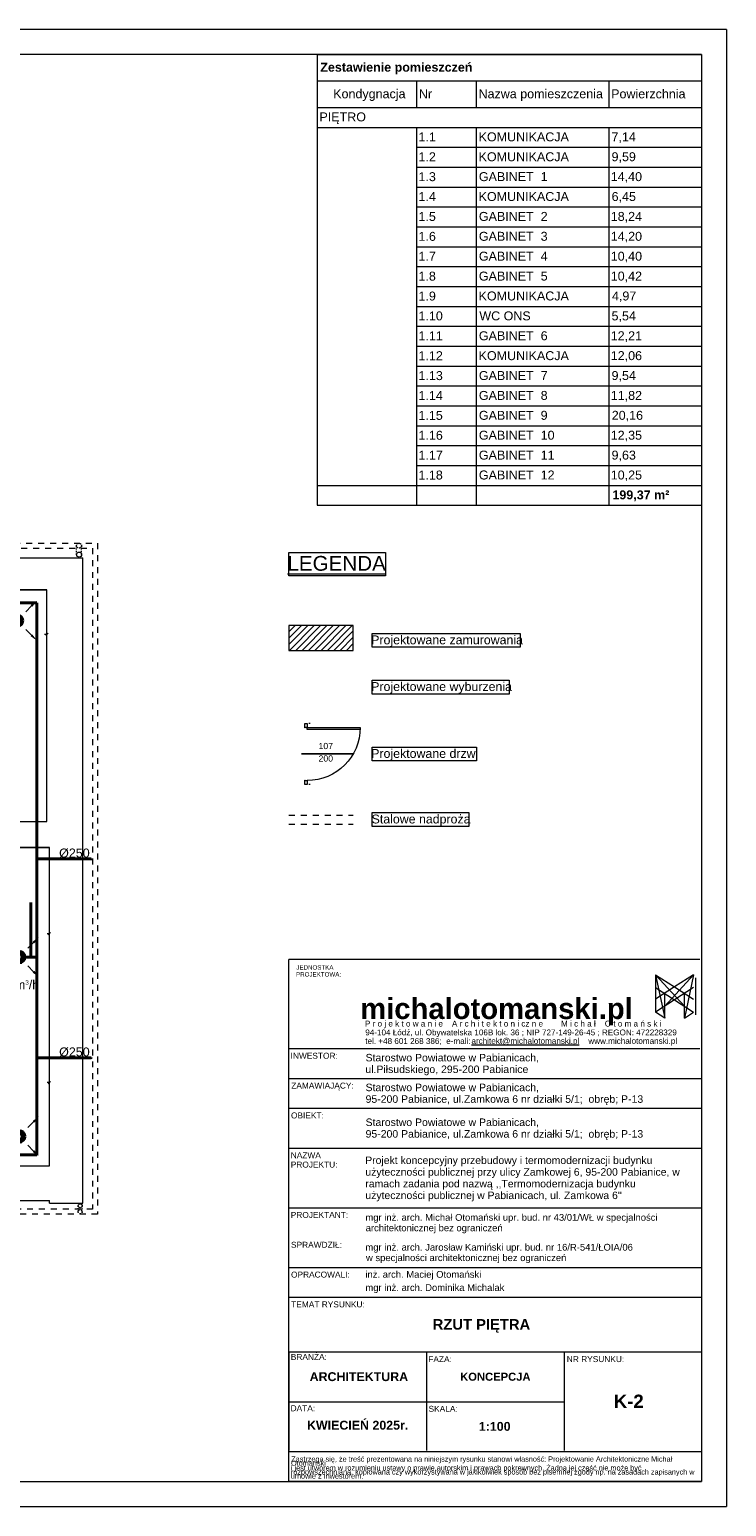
# Model space of a CAD drawing. Header units: millimetres. Extents: x 178516 to 426772, y -178579 to -115871.
# Tile 112 of 256: x 277274 to 291291, y -145571 to -115871. Entities that reach past the tile are written whole.
import ezdxf
from ezdxf.enums import TextEntityAlignment as Align

# ---------------------------------------------------------------- set-up
doc = ezdxf.new("R2010")
doc.units = ezdxf.units.MM
doc.header["$MEASUREMENT"] = 0
doc.linetypes.add('2', pattern=[50, 25, -25])
doc.linetypes.add('Przerywana', pattern=[240, 120, -120])
doc.layers.get('0').update_dxf_attribs({"color": 252, "lineweight": 5})
for name, color, linetype, lineweight in [('! Tabelka_Nr_pióra__7', 252, 'Continuous', 5), ('IS_nawiew', 5, 'Continuous', 40), ('Nowe_! NAZWY POM_Nr_pióra__19', 252, 'Continuous', 5), ('Nowe_! Tabelka_Nr_pióra__19', 252, 'Continuous', 5), ('Nowe_! Tabelka_Nr_pióra__7', 252, 'Continuous', 5), ('Nowe_220-A Ściany', 252, 'Continuous', 5), ('Nowe_220-A Ściany_Nr_pióra__27', 252, 'Continuous', 5), ('Nowe_220-A Ściany_Nr_pióra__93', 252, 'Continuous', 5), ('Nowe_810-G Ogólne_Nr_pióra__29', 252, 'Continuous', 5), ('Nowe_820-G Rysunki Obrazki_Nr_pióra__103', 252, 'Continuous', 5), ('Nowe_820-G Rysunki Obrazki_Nr_pióra__24', 252, 'Continuous', 5), ('Nowe_830-G Teksty Etykiety_Nr_pióra__1', 252, 'Continuous', 5), ('Nowe_Drzwi ARCHICAD_Nr_pióra__168', 252, 'Continuous', 5), ('Nowe_Nowe_220(1)-A Ściany zewnętrzne_Nr_pióra__103', 252, 'Continuous', 5), ('Nowe_Nowe_220(1)-A Ściany zewnętrzne_Nr_pióra__3', 252, 'Continuous', 5), ('Nowe_Nowe_220(1)-A Ściany zewnętrzne_Nr_pióra__57', 252, 'Continuous', 5), ('Nowe_SUPE_L_3_Nr_pióra__7', 252, 'Continuous', 5), ('Nowe_TABELKA_Nr_pióra__1', 252, 'Continuous', 5), ('Nowe_TABELKA_Nr_pióra__19', 252, 'Continuous', 5), ('Nowe_TABELKA_Nr_pióra__7', 252, 'Continuous', 5), ('Nowe_Warstwa ARCHICADa_Nr_pióra__1', 252, 'Continuous', 5), ('Nowe_Warstwa ARCHICADa_Nr_pióra__2', 252, 'Continuous', 5), ('Nowe_Warstwa ARCHICADa_Nr_pióra__7', 252, 'Continuous', 5), ('Nowe_Znaczniki drzwi ARCHICADa', 252, 'Continuous', 5), ('Nowe_Znaczniki drzwi ARCHICADa_Nr_pióra__111', 252, 'Continuous', 5), ('Nowe_Znaczniki drzwi ARCHICADa_Nr_pióra__141', 252, 'Continuous', 5), ('PROJEKT - FILTROWNIA RZUTY_Nr_pióra__1', 252, 'Continuous', 5), ('PROJEKT - FILTROWNIA RZUTY_Nr_pióra__7', 252, 'Continuous', 5), ('TABELKA_Nr_pióra__1', 252, 'Continuous', 5), ('TABELKA_Nr_pióra__61', 252, 'Continuous', 5), ('TABELKA_Nr_pióra__7', 252, 'Continuous', 5)]:
    doc.layers.add(name, color=color, linetype=linetype, lineweight=lineweight)
doc.styles.add('GENERATED_STYLE_1', font='arial.ttf')
doc.styles.add('GENERATED_STYLE_4', font='arial.ttf')
doc.styles.add('GENERATED_STYLE_5', font='arialbd.ttf')
doc.styles.add('WE12', font='arial.ttf')
doc.styles.add('WE2', font='arial.ttf')

# ---------------------------------------------------------------- blocks, each defined once
blk = doc.blocks.new('D Marker 11_14')
at = {"layer": 'Nowe_Znaczniki drzwi ARCHICADa_Nr_pióra__111', "color": 7, "linetype": 'Continuous', "lineweight": 25}
blk.add_line((0, 876), (0, -177), dxfattribs=at)
at = {"layer": 'Nowe_Znaczniki drzwi ARCHICADa_Nr_pióra__141', "color": 7, "lineweight": 25, "style": 'GENERATED_STYLE_1'}
for tag, p in [('AC_WIDO_A_SIZE', (-20, 210)), ('AC_WIDO_B_SIZE', (230, 210))]:
    blk.add_attdef(tag, text='', height=125, rotation=90, dxfattribs=at).set_placement(p, align=Align.BOTTOM_LEFT)
blk = doc.blocks.new('podkład 20251118')
at = {"color": 252, "lineweight": 5}
for p, q in [((282491, -126388), (284432, -126388)), ((282491, -126854), (282491, -126388)), ((284432, -126388), (284432, -126854)), ((284432, -126854), (282491, -126854)), ((284165, -128014), (287143, -128014)), ((284165, -128294), (284165, -128014)), ((287143, -128294), (284165, -128294)), ((287143, -128014), (287143, -128294)), ((284165, -128954), (286924, -128954)), ((284165, -129233), (284165, -128954)), ((286924, -128954), (286924, -129233)), ((286924, -129233), (284165, -129233)), ((284165, -130299), (286265, -130299)), ((284165, -130579), (284165, -130299)), ((286265, -130299), (286265, -130579)), ((286265, -130579), (284165, -130579)), ((284165, -131616), (286107, -131616)), ((284165, -131896), (284165, -131616)), ((286107, -131616), (286107, -131896)), ((286107, -131896), (284165, -131896))]:
    blk.add_line(p, q, dxfattribs=at)
at = {"color": 252, "linetype": 'Continuous', "lineweight": 5}
for p, q in [((277624, -128034), (277576, -128034)), ((277600, -128058), (277647, -128010)), ((277674, -134056), (277626, -134056)), ((277650, -134079), (277697, -134032)), ((277674, -137048), (277626, -137048)), ((277650, -137072), (277697, -137025))]:
    blk.add_line(p, q, dxfattribs=at)
at = {"layer": 'Nowe_! NAZWY POM_Nr_pióra__19', "color": 252, "linetype": 'Continuous', "lineweight": 5}
for p, q in [((277624, -127140), (276724, -127140)), ((277624, -131800), (277624, -127140)), ((276124, -131800), (277624, -131800)), ((277674, -132320), (274524, -132320)), ((277674, -138720), (277674, -132320)), ((276694, -138720), (277674, -138720))]:
    blk.add_line(p, q, dxfattribs=at)
at = {"layer": 'Nowe_! Tabelka_Nr_pióra__19', "color": 252, "linetype": 'Continuous', "lineweight": 5}
for p, q in [((291291, -115871), (249291, -115871)), ((291291, -115871), (291291, -145571)), ((249291, -145571), (291291, -145571))]:
    blk.add_line(p, q, dxfattribs=at)
at = {"layer": 'Nowe_! Tabelka_Nr_pióra__7', "color": 252, "linetype": 'Continuous', "lineweight": 5}
for p, q in [((290791, -116371), (251291, -116371)), ((290791, -116371), (290791, -145071)), ((290757, -134571), (282491, -134571)), ((282491, -145071), (282491, -134572)), ((290791, -134651), (290791, -145071)), ((290791, -134651), (290791, -145071)), ((289864, -134880), (289864, -135629)), ((289864, -134880), (290445, -135510)), ((289864, -134880), (290049, -135750)), ((289864, -134880), (290247, -135124)), ((290247, -135124), (289864, -135372)), ((290630, -135133), (289864, -135629)), ((289864, -135134), (290630, -135629)), ((290630, -134880), (290049, -135510)), ((290630, -134880), (290247, -135124)), ((290247, -135124), (290630, -135372)), ((290630, -134880), (290445, -135750)), ((290665, -134939), (290665, -135688)), ((290049, -135750), (290049, -135252)), ((290445, -135750), (290445, -135252)), ((290049, -135750), (289864, -135629)), ((290445, -135750), (290630, -135629)), ((290757, -136371), (282491, -136371)), ((290791, -136971), (282491, -136971)), ((290791, -137571), (282491, -137571)), ((290791, -138371), (282491, -138371)), ((290791, -139571), (282491, -139571)), ((290791, -140771), (282491, -140771)), ((290791, -141371), (282491, -141371)), ((290791, -142471), (282491, -142471)), ((285258, -142471), (285258, -144446)), ((288024, -142471), (288024, -144446)), ((288043, -143471), (282491, -143471)), ((290791, -144471), (282491, -144471)), ((251291, -145071), (290791, -145071)), ((290791, -145071), (282481, -145071)), ((290791, -145071), (282481, -145071))]:
    blk.add_line(p, q, dxfattribs=at)
at = {"layer": 'Nowe_220-A Ściany', "color": 252, "linetype": 'Continuous', "lineweight": 5}
for p, q in [((282491, -127857), (282492, -127856)), ((282491, -127984), (282620, -127856)), ((282491, -128112), (282747, -127856)), ((282491, -128239), (282874, -127856)), ((282501, -128356), (283001, -127856)), ((282629, -128356), (283129, -127856)), ((282756, -128356), (283256, -127856)), ((282883, -128356), (283383, -127856)), ((283011, -128356), (283511, -127856)), ((283138, -128356), (283638, -127856)), ((283265, -128356), (283765, -127856)), ((283392, -128356), (283784, -127964)), ((283520, -128356), (283784, -128091)), ((283647, -128356), (283784, -128218)), ((283774, -128356), (283784, -128346))]:
    blk.add_line(p, q, dxfattribs=at)
at = {"layer": 'Nowe_220-A Ściany_Nr_pióra__27', "color": 252, "linetype": 'Continuous', "lineweight": 5}
for p, q in [((282918, -129825), (282894, -129825)), ((282918, -131053), (282894, -131053))]:
    blk.add_line(p, q, dxfattribs=at)
at = {"layer": 'Nowe_220-A Ściany_Nr_pióra__93', "color": 252, "linetype": 'Continuous', "lineweight": 5}
for p, q in [((283784, -127856), (282491, -127856)), ((282491, -127856), (282491, -128356)), ((283784, -128356), (283784, -127856)), ((282491, -128356), (283784, -128356))]:
    blk.add_line(p, q, dxfattribs=at)
at = {"layer": 'Nowe_810-G Ogólne_Nr_pióra__29', "color": 252, "linetype": 'Przerywana', "lineweight": 5}
for p, q in [((282491, -131672), (283784, -131672)), ((282491, -131852), (283784, -131852))]:
    blk.add_line(p, q, dxfattribs=at)
at = {"layer": 'Nowe_820-G Rysunki Obrazki_Nr_pióra__103', "color": 252, "linetype": '2', "lineweight": 5}
blk.add_circle((278293, -139645), 40, dxfattribs=at)
at = {"layer": 'Nowe_820-G Rysunki Obrazki_Nr_pióra__24', "color": 7, "linetype": 'Continuous', "lineweight": 15}
blk.add_circle((278293, -139524), 40, dxfattribs=at)
at = {"layer": 'Nowe_Drzwi ARCHICAD_Nr_pióra__168', "color": 252, "linetype": 'Continuous', "lineweight": 5}
for p, q in [((282808, -129905), (282808, -129825)), ((282808, -129825), (282858, -129825)), ((282808, -129915), (282808, -129905)), ((282818, -129915), (282808, -129915)), ((282858, -129905), (282818, -129905)), ((282818, -129905), (282818, -129915)), ((282858, -129825), (282858, -129905)), ((282858, -129945), (282858, -129905)), ((282858, -129905), (283925, -129905)), ((283925, -129945), (282858, -129945)), ((283925, -129905), (283925, -129945)), ((282808, -130973), (282808, -130963)), ((282808, -130963), (282818, -130963)), ((282808, -131053), (282808, -130973)), ((282818, -130963), (282818, -130973)), ((282818, -130973), (282858, -130973)), ((282858, -130973), (282858, -131053)), ((282858, -131053), (282808, -131053))]:
    blk.add_line(p, q, dxfattribs=at)
at = {"layer": 'Nowe_Drzwi ARCHICAD_Nr_pióra__168', "color": 252, "linetype": 'Continuous', "lineweight": 5, "extrusion": (0, 0, -1)}
blk.add_ellipse((282858, -129905), major_axis=(755, 755), ratio=1, start_param=0.785398, end_param=2.356194, dxfattribs=at)
at = {"layer": 'Nowe_Nowe_220(1)-A Ściany zewnętrzne_Nr_pióra__103', "color": 252, "linetype": 'Przerywana', "lineweight": 5}
for p, q in [((270009, -126200), (278644, -126200)), ((278644, -126200), (278644, -139692)), ((269909, -126300), (278544, -126300)), ((278544, -126300), (278544, -139592)), ((278644, -139692), (256974, -139692)), ((278544, -139592), (257074, -139592))]:
    blk.add_line(p, q, dxfattribs=at)
at = {"layer": 'Nowe_Nowe_220(1)-A Ściany zewnętrzne_Nr_pióra__103', "color": 252, "linetype": '2', "lineweight": 5}
for p, q in [((278221, -126430), (278221, -126250)), ((278321, -126430), (278321, -126256)), ((278253, -139645), (278253, -139526)), ((278333, -139650), (278333, -139526))]:
    blk.add_line(p, q, dxfattribs=at)
blk.add_circle((278271, -126250), 50, dxfattribs=at)
at = {"layer": 'Nowe_Nowe_220(1)-A Ściany zewnętrzne_Nr_pióra__3', "color": 252, "linetype": 'Continuous', "lineweight": 5}
blk.add_circle((278271, -126430), 50, dxfattribs=at)
at = {"layer": 'Nowe_Nowe_220(1)-A Ściany zewnętrzne_Nr_pióra__57', "color": 252, "linetype": 'Continuous', "lineweight": 5}
for p, q in [((269684, -126495), (278344, -126495)), ((278344, -139470), (278344, -126495)), ((269624, -127140), (277624, -127140)), ((277624, -131800), (277624, -127140)), ((269624, -131800), (277624, -131800)), ((269844, -132320), (277674, -132320)), ((277674, -138720), (277674, -132320)), ((269524, -138720), (277674, -138720)), ((269751, -139420), (277674, -139420)), ((277674, -139470), (277674, -139420)), ((277674, -139470), (278344, -139470))]:
    blk.add_line(p, q, dxfattribs=at)
at = {"layer": 'Nowe_SUPE_L_3_Nr_pióra__7', "color": 252, "linetype": 'Continuous', "lineweight": 5}
blk.add_line((282491, -142471), (282491, -144446), dxfattribs=at)
at = {"layer": 'Nowe_Warstwa ARCHICADa_Nr_pióra__2', "color": 252, "linetype": 'Continuous', "lineweight": 5}
for p, q in [((283058, -116371), (283058, -116904)), ((283058, -116904), (290791, -116904)), ((283058, -116904), (283058, -117438)), ((285058, -116904), (285058, -117438)), ((286258, -116904), (286258, -117438)), ((288924, -116904), (288924, -117438)), ((290791, -116904), (290791, -117438)), ((283058, -117438), (283058, -118238)), ((283058, -117438), (286258, -117438)), ((286258, -117438), (288924, -117438)), ((288924, -117438), (290791, -117438)), ((290791, -117438), (290791, -118238)), ((283058, -117838), (290791, -117838)), ((285058, -117838), (285058, -118238)), ((285058, -117838), (285058, -118238)), ((286258, -117838), (286258, -118238)), ((286258, -117838), (286258, -118238)), ((288924, -117838), (288924, -118238)), ((288924, -117838), (288924, -118238)), ((283058, -118238), (283058, -118638)), ((285058, -118238), (285058, -118638)), ((285058, -118238), (286258, -118238)), ((285058, -118238), (286258, -118238)), ((285058, -118238), (285058, -118638)), ((286258, -118238), (286258, -118638)), ((286258, -118238), (288924, -118238)), ((286258, -118238), (288924, -118238)), ((286258, -118238), (286258, -118638)), ((288924, -118238), (288924, -118638)), ((288924, -118238), (290791, -118238)), ((288924, -118238), (290791, -118238)), ((288924, -118238), (288924, -118638)), ((290791, -118238), (290791, -118638)), ((283058, -118638), (283058, -119038)), ((285058, -118638), (285058, -119038)), ((285058, -118638), (286258, -118638)), ((285058, -118638), (286258, -118638)), ((285058, -118638), (285058, -119038)), ((286258, -118638), (286258, -119038)), ((286258, -118638), (288924, -118638)), ((286258, -118638), (288924, -118638)), ((286258, -118638), (286258, -119038)), ((288924, -118638), (288924, -119038)), ((288924, -118638), (290791, -118638)), ((288924, -118638), (290791, -118638)), ((288924, -118638), (288924, -119038)), ((290791, -118638), (290791, -119038)), ((283058, -119038), (283058, -119438)), ((285058, -119038), (285058, -119438)), ((285058, -119038), (286258, -119038)), ((285058, -119038), (286258, -119038)), ((285058, -119038), (285058, -119438)), ((286258, -119038), (286258, -119438)), ((286258, -119038), (288924, -119038)), ((286258, -119038), (288924, -119038)), ((286258, -119038), (286258, -119438)), ((288924, -119038), (288924, -119438)), ((288924, -119038), (290791, -119038)), ((288924, -119038), (290791, -119038)), ((288924, -119038), (288924, -119438)), ((290791, -119038), (290791, -119438)), ((283058, -119438), (283058, -119838)), ((285058, -119438), (285058, -119838)), ((285058, -119438), (286258, -119438)), ((285058, -119438), (286258, -119438)), ((285058, -119438), (285058, -119838)), ((286258, -119438), (286258, -119838)), ((286258, -119438), (288924, -119438)), ((286258, -119438), (288924, -119438)), ((286258, -119438), (286258, -119838)), ((288924, -119438), (288924, -119838)), ((288924, -119438), (290791, -119438)), ((288924, -119438), (290791, -119438)), ((288924, -119438), (288924, -119838)), ((290791, -119438), (290791, -119838)), ((283058, -119838), (283058, -120238)), ((285058, -119838), (285058, -120238)), ((285058, -119838), (286258, -119838)), ((285058, -119838), (286258, -119838)), ((285058, -119838), (285058, -120238)), ((286258, -119838), (286258, -120238)), ((286258, -119838), (288924, -119838)), ((286258, -119838), (288924, -119838)), ((286258, -119838), (286258, -120238)), ((288924, -119838), (288924, -120238)), ((288924, -119838), (290791, -119838)), ((288924, -119838), (290791, -119838)), ((288924, -119838), (288924, -120238)), ((290791, -119838), (290791, -120238)), ((283058, -120238), (283058, -120638)), ((285058, -120238), (285058, -120638)), ((285058, -120238), (286258, -120238)), ((285058, -120238), (286258, -120238)), ((285058, -120238), (285058, -120638)), ((286258, -120238), (286258, -120638)), ((286258, -120238), (288924, -120238)), ((286258, -120238), (288924, -120238)), ((286258, -120238), (286258, -120638)), ((288924, -120238), (288924, -120638)), ((288924, -120238), (290791, -120238)), ((288924, -120238), (290791, -120238)), ((288924, -120238), (288924, -120638)), ((290791, -120238), (290791, -120638)), ((283058, -120638), (283058, -121038)), ((285058, -120638), (285058, -121038)), ((285058, -120638), (286258, -120638)), ((285058, -120638), (286258, -120638)), ((285058, -120638), (285058, -121038)), ((286258, -120638), (286258, -121038)), ((286258, -120638), (288924, -120638)), ((286258, -120638), (288924, -120638)), ((286258, -120638), (286258, -121038)), ((288924, -120638), (288924, -121038)), ((288924, -120638), (290791, -120638)), ((288924, -120638), (290791, -120638)), ((288924, -120638), (288924, -121038)), ((290791, -120638), (290791, -121038)), ((283058, -121038), (283058, -121438)), ((285058, -121038), (285058, -121438)), ((285058, -121038), (286258, -121038)), ((285058, -121038), (286258, -121038)), ((285058, -121038), (285058, -121438)), ((286258, -121038), (286258, -121438)), ((286258, -121038), (288924, -121038)), ((286258, -121038), (288924, -121038)), ((286258, -121038), (286258, -121438)), ((288924, -121038), (288924, -121438)), ((288924, -121038), (290791, -121038)), ((288924, -121038), (290791, -121038)), ((288924, -121038), (288924, -121438)), ((290791, -121038), (290791, -121438)), ((283058, -121438), (283058, -121838)), ((285058, -121438), (285058, -121838)), ((285058, -121438), (286258, -121438)), ((285058, -121438), (286258, -121438)), ((285058, -121438), (285058, -121838)), ((286258, -121438), (286258, -121838)), ((286258, -121438), (288924, -121438)), ((286258, -121438), (288924, -121438)), ((286258, -121438), (286258, -121838)), ((288924, -121438), (288924, -121838)), ((288924, -121438), (290791, -121438)), ((288924, -121438), (290791, -121438)), ((288924, -121438), (288924, -121838)), ((290791, -121438), (290791, -121838)), ((283058, -121838), (283058, -122238)), ((285058, -121838), (285058, -122238)), ((285058, -121838), (286258, -121838)), ((285058, -121838), (286258, -121838)), ((285058, -121838), (285058, -122238)), ((286258, -121838), (286258, -122238)), ((286258, -121838), (288924, -121838)), ((286258, -121838), (288924, -121838)), ((286258, -121838), (286258, -122238)), ((288924, -121838), (288924, -122238)), ((288924, -121838), (290791, -121838)), ((288924, -121838), (290791, -121838)), ((288924, -121838), (288924, -122238)), ((290791, -121838), (290791, -122238)), ((283058, -122238), (283058, -122638)), ((285058, -122238), (285058, -122638)), ((285058, -122238), (286258, -122238)), ((285058, -122238), (286258, -122238)), ((285058, -122238), (285058, -122638)), ((286258, -122238), (286258, -122638)), ((286258, -122238), (288924, -122238)), ((286258, -122238), (288924, -122238)), ((286258, -122238), (286258, -122638)), ((288924, -122238), (288924, -122638)), ((288924, -122238), (290791, -122238)), ((288924, -122238), (290791, -122238)), ((288924, -122238), (288924, -122638)), ((290791, -122238), (290791, -122638)), ((283058, -122638), (283058, -123038)), ((285058, -122638), (285058, -123038)), ((285058, -122638), (286258, -122638)), ((285058, -122638), (286258, -122638)), ((285058, -122638), (285058, -123038)), ((286258, -122638), (286258, -123038)), ((286258, -122638), (288924, -122638)), ((286258, -122638), (288924, -122638)), ((286258, -122638), (286258, -123038)), ((288924, -122638), (288924, -123038)), ((288924, -122638), (290791, -122638)), ((288924, -122638), (290791, -122638)), ((288924, -122638), (288924, -123038)), ((290791, -122638), (290791, -123038)), ((283058, -123038), (283058, -123438)), ((285058, -123038), (285058, -123438)), ((285058, -123038), (286258, -123038)), ((285058, -123038), (286258, -123038)), ((285058, -123038), (285058, -123438)), ((286258, -123038), (286258, -123438)), ((286258, -123038), (288924, -123038)), ((286258, -123038), (288924, -123038)), ((286258, -123038), (286258, -123438)), ((288924, -123038), (288924, -123438)), ((288924, -123038), (290791, -123038)), ((288924, -123038), (290791, -123038)), ((288924, -123038), (288924, -123438)), ((290791, -123038), (290791, -123438)), ((283058, -123438), (283058, -123838)), ((285058, -123438), (285058, -123838)), ((285058, -123438), (286258, -123438)), ((285058, -123438), (286258, -123438)), ((285058, -123438), (285058, -123838)), ((286258, -123438), (286258, -123838)), ((286258, -123438), (288924, -123438)), ((286258, -123438), (288924, -123438)), ((286258, -123438), (286258, -123838)), ((288924, -123438), (288924, -123838)), ((288924, -123438), (290791, -123438)), ((288924, -123438), (290791, -123438)), ((288924, -123438), (288924, -123838)), ((290791, -123438), (290791, -123838)), ((283058, -123838), (283058, -124238)), ((285058, -123838), (285058, -124238)), ((285058, -123838), (286258, -123838)), ((285058, -123838), (286258, -123838)), ((285058, -123838), (285058, -124238)), ((286258, -123838), (286258, -124238)), ((286258, -123838), (288924, -123838)), ((286258, -123838), (288924, -123838)), ((286258, -123838), (286258, -124238)), ((288924, -123838), (288924, -124238)), ((288924, -123838), (290791, -123838)), ((288924, -123838), (290791, -123838)), ((288924, -123838), (288924, -124238)), ((290791, -123838), (290791, -124238)), ((283058, -124238), (283058, -124638)), ((285058, -124238), (285058, -124638)), ((285058, -124238), (286258, -124238)), ((285058, -124238), (286258, -124238)), ((285058, -124238), (285058, -124638)), ((286258, -124238), (286258, -124638)), ((286258, -124238), (288924, -124238)), ((286258, -124238), (288924, -124238)), ((286258, -124238), (286258, -124638)), ((288924, -124238), (288924, -124638)), ((288924, -124238), (290791, -124238)), ((288924, -124238), (290791, -124238)), ((288924, -124238), (288924, -124638)), ((290791, -124238), (290791, -124638)), ((283058, -124638), (283058, -125438)), ((285058, -124638), (285058, -125438)), ((285058, -124638), (286258, -124638)), ((285058, -124638), (286258, -124638)), ((285058, -124638), (285058, -125038)), ((286258, -124638), (286258, -125038)), ((286258, -124638), (288924, -124638)), ((286258, -124638), (288924, -124638)), ((286258, -124638), (286258, -125438)), ((288924, -124638), (288924, -125038)), ((288924, -124638), (290791, -124638)), ((288924, -124638), (290791, -124638)), ((288924, -124638), (288924, -125438)), ((290791, -124638), (290791, -125438)), ((283058, -125038), (286258, -125038)), ((285058, -125038), (286258, -125038)), ((286258, -125038), (288924, -125038)), ((286258, -125038), (288924, -125038)), ((288924, -125038), (290791, -125038)), ((288924, -125038), (290791, -125038)), ((283058, -125438), (290791, -125438))]:
    blk.add_line(p, q, dxfattribs=at)
at = {"layer": 'Nowe_Warstwa ARCHICADa_Nr_pióra__7', "color": 252, "linetype": 'Continuous', "lineweight": 5}
for p, q in [((283058, -116371), (290791, -116371)), ((290791, -116371), (290791, -125438))]:
    blk.add_line(p, q, dxfattribs=at)
at = {"layer": 'Nowe_Znaczniki drzwi ARCHICADa', "color": 7, "linetype": 'Continuous', "lineweight": 25}
ref = blk.add_blockref('D Marker 11_14', (282918, -130439), dxfattribs=dict(at, rotation=270))
ref.add_attrib('AC_WIDO_A_SIZE', '107', dxfattribs={"layer": 'Nowe_Znaczniki drzwi ARCHICADa_Nr_pióra__141', "color": 7, "lineweight": 25, "height": 125, "rotation": 360, "style": 'GENERATED_STYLE_1'}).set_placement((283087, -130379), align=Align.BOTTOM_LEFT)
ref.add_attrib('AC_WIDO_B_SIZE', '200', dxfattribs={"layer": 'Nowe_Znaczniki drzwi ARCHICADa_Nr_pióra__141', "color": 7, "lineweight": 25, "height": 125, "rotation": 360, "style": 'GENERATED_STYLE_1'}).set_placement((283087, -130629), align=Align.BOTTOM_LEFT)
at = {"layer": '! Tabelka_Nr_pióra__7', "color": 252, "lineweight": 5, "style": 'GENERATED_STYLE_1'}
for s, height, p in [('JEDNOSTKA', 89.2, (282640, -134776)), ('PROJEKTOWA:', 89.25, (282634, -134915))]:
    blk.add_text(s, height=height, rotation=360, dxfattribs=at).set_placement(p)
at = {"layer": 'Nowe_! Tabelka_Nr_pióra__7', "color": 252, "lineweight": 5}
for s, height, style, p in [('RZUT PIĘTRA', 212.33, 'GENERATED_STYLE_5', (285383, -142015)), ('ARCHITEKTURA', 178.5, 'GENERATED_STYLE_5', (282908, -143050)), ('KONCEPCJA', 161.4, 'GENERATED_STYLE_5', (285935, -143043)), ('K-2', 267.7, 'GENERATED_STYLE_5', (289024, -143590)), ('KWIECIEŃ 2025r.', 178.5, 'GENERATED_STYLE_5', (282855, -144026)), ('1:100', 178.5, 'GENERATED_STYLE_5', (286311, -144050)), ('Otomański', 104.7, 'GENERATED_STYLE_1', (282534, -144753)), ('Zastrzega się, że treść prezentowana na niniejszym rysunku stanowi własność: Projektowanie Architektoniczne Michał', 104.658, 'GENERATED_STYLE_1', (282538, -144670)), ('i jest utworem w rozumieniu ustawy o prawie autorskim i prawach pokrewnych. Żadna jej część nie może być', 104.658, 'GENERATED_STYLE_1', (282531, -144847)), ('umowie z Inwestorem.', 104.66, 'GENERATED_STYLE_1', (282531, -145012)), ('rozpowszechniana, kopiowana czy wykorzystywana w jakikolwiek sposób bez pisemnej zgody np. na zasadach zapisanych w', 104.658, 'GENERATED_STYLE_1', (282531, -144929))]:
    blk.add_text(s, height=height, dxfattribs=dict(at, style=style)).set_placement(p)
at = {"layer": 'Nowe_830-G Teksty Etykiety_Nr_pióra__1', "color": 252, "lineweight": 5, "style": 'GENERATED_STYLE_4'}
for s, height, p in [('%%ULEGENDA', 296.5, (282461, -126754)), ('Projektowane zamurowania', 177.9, (284146, -128233)), ('Projektowane wyburzenia', 177.9, (284146, -129172)), ('Projektowane drzwi', 177.9, (284146, -130518)), ('Stalowe nadproża', 177.9, (284154, -131836))]:
    blk.add_text(s, height=height, dxfattribs=at).set_placement(p)
at = {"layer": 'Nowe_TABELKA_Nr_pióra__1', "color": 252, "lineweight": 5, "style": 'GENERATED_STYLE_1'}
for s, p in [('Projekt koncepcyjny przebudowy i termomodernizacji budynku', (284026, -138684)), ('użyteczności publicznej przy ulicy Zamkowej 6, 95-200 Pabianice, w', (284029, -138919)), ('ramach zadania pod nazwą ,,Termomodernizacja budynku', (284028, -139155)), ("użyteczności publicznej w Pabianicach, ul. Zamkowa 6''", (284029, -139390))]:
    blk.add_text(s, height=150, dxfattribs=at).set_placement(p)
at = {"layer": 'Nowe_TABELKA_Nr_pióra__19', "color": 252, "lineweight": 5, "style": 'GENERATED_STYLE_5'}
blk.add_text('michalotomanski.pl', height=420.41, dxfattribs=at).set_placement((283925, -135769))
at = {"layer": 'Nowe_TABELKA_Nr_pióra__7', "color": 252, "lineweight": 5, "style": 'GENERATED_STYLE_1'}
for s, p in [('Starostwo Powiatowe w Pabianicach,', (284033, -137920)), ('95-200 Pabianice, ul.Zamkowa 6 nr działki 5/1;  obręb; P-13', (284033, -138154))]:
    blk.add_text(s, height=150.75, dxfattribs=at).set_placement(p)
at = {"layer": 'Nowe_Warstwa ARCHICADa_Nr_pióra__1', "color": 252, "lineweight": 5}
for s, style, p in [('Zestawienie pomieszczeń', 'GENERATED_STYLE_5', (283122, -116718)), ('Kondygnacja', 'GENERATED_STYLE_1', (283382, -117253)), ('Nr', 'GENERATED_STYLE_1', (285105, -117254)), ('Nazwa pomieszczenia', 'GENERATED_STYLE_1', (286305, -117253)), ('Powierzchnia', 'GENERATED_STYLE_1', (288972, -117254)), ('PIĘTRO', 'GENERATED_STYLE_1', (283105, -117718)), ('1.1', 'GENERATED_STYLE_1', (285097, -118120)), ('KOMUNIKACJA', 'GENERATED_STYLE_1', (286306, -118119)), ('7,14', 'GENERATED_STYLE_1', (288979, -118119)), ('1.2', 'GENERATED_STYLE_1', (285097, -118520)), ('KOMUNIKACJA', 'GENERATED_STYLE_1', (286306, -118519)), ('9,59', 'GENERATED_STYLE_1', (288980, -118519)), ('1.3', 'GENERATED_STYLE_1', (285097, -118920)), ('GABINET  1', 'GENERATED_STYLE_1', (286311, -118919)), ('14,40', 'GENERATED_STYLE_1', (288964, -118919)), ('1.4', 'GENERATED_STYLE_1', (285097, -119320)), ('KOMUNIKACJA', 'GENERATED_STYLE_1', (286306, -119319)), ('6,45', 'GENERATED_STYLE_1', (288981, -119319)), ('1.5', 'GENERATED_STYLE_1', (285097, -119720)), ('GABINET  2', 'GENERATED_STYLE_1', (286311, -119719)), ('18,24', 'GENERATED_STYLE_1', (288964, -119719)), ('1.6', 'GENERATED_STYLE_1', (285097, -120120)), ('GABINET  3', 'GENERATED_STYLE_1', (286311, -120119)), ('14,20', 'GENERATED_STYLE_1', (288964, -120119)), ('1.7', 'GENERATED_STYLE_1', (285097, -120520)), ('GABINET  4', 'GENERATED_STYLE_1', (286311, -120519)), ('10,40', 'GENERATED_STYLE_1', (288964, -120519)), ('1.8', 'GENERATED_STYLE_1', (285097, -120920)), ('GABINET  5', 'GENERATED_STYLE_1', (286311, -120919)), ('10,42', 'GENERATED_STYLE_1', (288964, -120919)), ('1.9', 'GENERATED_STYLE_1', (285097, -121320)), ('KOMUNIKACJA', 'GENERATED_STYLE_1', (286306, -121319)), ('4,97', 'GENERATED_STYLE_1', (288988, -121319)), ('1.10', 'GENERATED_STYLE_1', (285097, -121720)), ('WC ONS', 'GENERATED_STYLE_1', (286321, -121719)), ('5,54', 'GENERATED_STYLE_1', (288980, -121720)), ('1.11', 'GENERATED_STYLE_1', (285097, -122120)), ('GABINET  6', 'GENERATED_STYLE_1', (286311, -122119)), ('12,21', 'GENERATED_STYLE_1', (288964, -122119)), ('1.12', 'GENERATED_STYLE_1', (285097, -122520)), ('KOMUNIKACJA', 'GENERATED_STYLE_1', (286306, -122519)), ('12,06', 'GENERATED_STYLE_1', (288964, -122519)), ('1.13', 'GENERATED_STYLE_1', (285097, -122920)), ('GABINET  7', 'GENERATED_STYLE_1', (286311, -122919)), ('9,54', 'GENERATED_STYLE_1', (288980, -122919)), ('1.14', 'GENERATED_STYLE_1', (285097, -123320)), ('GABINET  8', 'GENERATED_STYLE_1', (286311, -123319)), ('11,82', 'GENERATED_STYLE_1', (288964, -123319)), ('1.15', 'GENERATED_STYLE_1', (285097, -123720)), ('GABINET  9', 'GENERATED_STYLE_1', (286311, -123719)), ('20,16', 'GENERATED_STYLE_1', (288984, -123719)), ('1.16', 'GENERATED_STYLE_1', (285097, -124120)), ('GABINET  10', 'GENERATED_STYLE_1', (286311, -124119)), ('12,35', 'GENERATED_STYLE_1', (288964, -124119)), ('1.17', 'GENERATED_STYLE_1', (285097, -124520)), ('GABINET  11', 'GENERATED_STYLE_1', (286311, -124519)), ('9,63', 'GENERATED_STYLE_1', (288980, -124519)), ('1.18', 'GENERATED_STYLE_1', (285097, -124920)), ('GABINET  12', 'GENERATED_STYLE_1', (286311, -124919)), ('10,25', 'GENERATED_STYLE_1', (288964, -124919)), ('199,37 m²', 'GENERATED_STYLE_5', (288997, -125319))]:
    blk.add_text(s, height=180, dxfattribs=dict(at, style=style)).set_placement(p)
at = {"layer": 'PROJEKT - FILTROWNIA RZUTY_Nr_pióra__1', "color": 252, "lineweight": 5, "style": 'GENERATED_STYLE_1'}
for s, p in [('inż. arch. Maciej Otomański', (284029, -140972)), ('mgr inż. arch. Dominika Michalak', (284029, -141237))]:
    blk.add_text(s, height=135.89, dxfattribs=at).set_placement(p)
at = {"layer": 'PROJEKT - FILTROWNIA RZUTY_Nr_pióra__7', "color": 252, "lineweight": 5, "style": 'GENERATED_STYLE_1'}
for s, p in [('Starostwo Powiatowe w Pabianicach,', (284033, -136621)), ('ul.Piłsudskiego, 295-200 Pabianice', (284029, -136855)), ('Starostwo Powiatowe w Pabianicach,', (284033, -137220)), ('95-200 Pabianice, ul.Zamkowa 6 nr działki 5/1;  obręb; P-13', (284033, -137454))]:
    blk.add_text(s, height=150.75, dxfattribs=at).set_placement(p)
at = {"layer": 'TABELKA_Nr_pióra__1', "color": 252, "lineweight": 5, "style": 'GENERATED_STYLE_1'}
for s, p in [('w specjalności architektonicznej bez ograniczeń', (284041, -140637)), ('mgr inż. arch. Jarosław Kamiński upr. bud. nr 16/R-541/ŁOIA/06', (284029, -140426))]:
    blk.add_text(s, height=135.89, dxfattribs=at).set_placement(p)
at = {"layer": 'TABELKA_Nr_pióra__61', "color": 252, "lineweight": 5, "style": 'GENERATED_STYLE_1'}
for s, p in [('%%Uarchitekt@michalotomanski.pl', (286162, -136268)), ('    www.michalotomanski.pl', (288332, -136268))]:
    blk.add_text(s, height=116.78, dxfattribs=at).set_placement(p)
at = {"layer": 'TABELKA_Nr_pióra__7', "color": 252, "lineweight": 5, "style": 'GENERATED_STYLE_1'}
for s, height, p in [(' 94-104 Łódź, ul. Obywatelska 106B lok. 36 ; NIP 727-149-26-45 ; REGON: 472228329', 116.78, (283981, -136097)), (' P r o j e k t o w a n i e    A r c h i t e k t o n i cz n e        M i c h a ł    O t o m a ń s k i', 116.78, (283975, -135920)), (' tel. +48 601 268 386;  e-mali:', 116.78, (283981, -136270)), ('INWESTOR:', 120, (282525, -136568)), ('ZAMAWIAJĄCY:', 120, (282538, -137168)), ('OBIEKT:', 120, (282533, -137768)), ('NAZWA', 120, (282528, -138568)), ('PROJEKTU:', 120, (282528, -138756)), ('PROJEKTANT:', 120, (282528, -139768)), ('architektonicznej bez ograniczeń', 135.89, (284035, -140037)), ('mgr inż. arch. Michał Otomański upr. bud. nr 43/01/WŁ w specjalności', 135.89, (284029, -139826)), ('SPRAWDZIŁ:', 120, (282533, -140369)), ('OPRACOWALI:', 120, (282533, -140968)), ('TEMAT RYSUNKU:', 120, (282537, -141568)), ('BRANŻA:', 120, (282529, -142624)), ('FAZA:', 120, (285294, -142669)), ('NR RYSUNKU:', 120, (288080, -142668)), ('DATA:', 120, (282525, -143656)), ('SKALA:', 120, (285300, -143668))]:
    blk.add_text(s, height=height, dxfattribs=at).set_placement(p)
blk = doc.blocks.new('NAW')
at = {"layer": 'IS_nawiew', "lineweight": 20}
for p, q in [((656012824.7, 558967268.9, -2), (656012836.3, 558967257.2, -2)), ((656012824.7, 558967268.9, -2), (656012836.3, 558967257.2, -2)), ((656012883.5, 558967268.9, -2), (656012871.8, 558967257.2, -2)), ((656012883.5, 558967268.9, -2), (656012871.8, 558967257.2, -2)), ((656012824.7, 558967210, -2), (656012836.3, 558967221.6, -2)), ((656012824.7, 558967210, -2), (656012836.3, 558967221.6, -2)), ((656012883.5, 558967210, -2), (656012871.8, 558967221.6, -2)), ((656012883.5, 558967210, -2), (656012871.8, 558967221.6, -2))]:
    blk.add_line(p, q, dxfattribs=at)
at = {"layer": 'IS_nawiew'}
for centre, radius in [((656012854.1, 558967239.4), 11.8), ((656012854.1, 558967239.4), 11.8), ((656012854.1, 558967239.4), 10), ((656012854.1, 558967239.4), 10), ((656012854.1, 558967239.4, 20), 6.25), ((656012854.1, 558967239.4, 20), 6.25)]:
    blk.add_circle(centre, radius, dxfattribs=at)
for points in [[(656012822.9, 558967267.1, -2), (656012814.1, 558967279.5, -2), (656012826.4, 558967270.6, -2)], [(656012822.9, 558967267.1, -2), (656012814.1, 558967279.5, -2), (656012826.4, 558967270.6, -2)], [(656012885.2, 558967267.1, -2), (656012894.1, 558967279.5, -2), (656012881.7, 558967270.6, -2)], [(656012885.2, 558967267.1, -2), (656012894.1, 558967279.5, -2), (656012881.7, 558967270.6, -2)], [(656012822.9, 558967211.7, -2), (656012814.1, 558967199.4, -2), (656012826.4, 558967208.2, -2)], [(656012822.9, 558967211.7, -2), (656012814.1, 558967199.4, -2), (656012826.4, 558967208.2, -2)], [(656012885.2, 558967211.7, -2), (656012894.1, 558967199.4, -2), (656012881.7, 558967208.2, -2)], [(656012885.2, 558967211.7, -2), (656012894.1, 558967199.4, -2), (656012881.7, 558967208.2, -2)]]:
    blk.add_solid(points, dxfattribs=at)

msp = doc.modelspace()

# ---------------------------------------------------------------- linework, layer by layer
at = {"layer": 'IS_nawiew'}
for p, q in [((270601, -127400), (277418, -127400)), ((277418, -127400), (277418, -138501)), ((277179, -134524), (277418, -134524)), ((277418, -138501), (258157, -138501))]:
    msp.add_line(p, q, dxfattribs=at)
for points in [[(277418, -132549), (278516, -132549), (278516, -132549)], [(277298, -134524), (277298, -133425), (277298, -133425)], [(277418, -136549), (278516, -136549), (278516, -136549)]]:
    msp.add_lwpolyline(points, dxfattribs=at)

# ---------------------------------------------------------------- block references
msp.add_blockref('podkład 20251118', (0, 0))
at = {"layer": 'IS_nawiew', "xscale": 10, "yscale": 10, "zscale": 10}
for p in [(-6559851521, -5589800151), (-6559851479, -5589806918), (-6559851479, -5589810525)]:
    msp.add_blockref('NAW', p, dxfattribs=at)

# ---------------------------------------------------------------- texts
at = {"layer": 'IS_nawiew', "char_height": 180, "width": 932.23, "attachment_point": 5, "style": 'WE12'}
for insert in [(278177, -132434), (278177, -136434)]:
    msp.add_mtext('%%C250', dxfattribs=dict(at, insert=insert))
at = {"layer": 'IS_nawiew', "insert": (277050, -135081), "char_height": 180, "attachment_point": 5, "rotation": 359.9539, "style": 'WE2'}
msp.add_mtext('75 m{\\A2;\\H0.5x;3}/h', dxfattribs=at)

doc.saveas('drawing.dxf')
